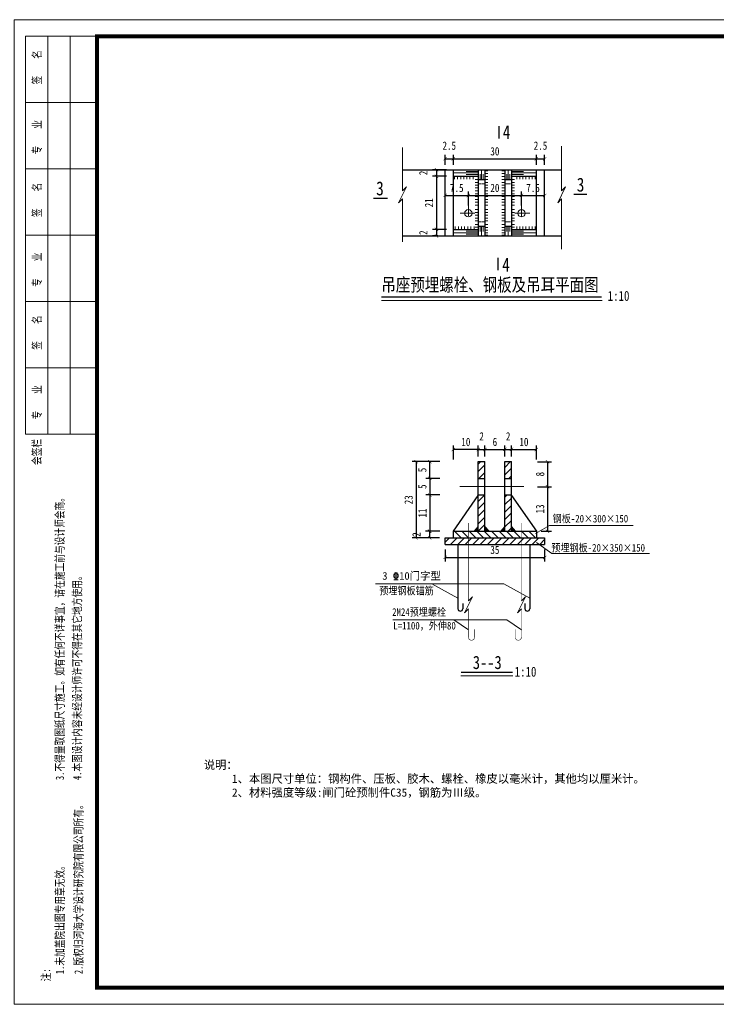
# Model space of a CAD drawing. Extents: x -13074 to 1448651, y 3648755 to 8081248.
# Tile 145 of 173: x 563981 to 564191, y 3858485 to 3858782. Entities that reach past the tile are written whole.
import ezdxf
from ezdxf.lldxf.tags import DXFTag

# ---------------------------------------------------------------- set-up
doc = ezdxf.new("R2010")
doc.units = 0
doc.header["$PDMODE"] = 32
doc.header["$PDSIZE"] = 0.2
doc.linetypes.add('HIDDEN', pattern=[0.375, 0.25, -0.125])
doc.layers.get('0').update_dxf_attribs({"linetype": 'CONTINUOUS'})
doc.layers.get('Defpoints').update_dxf_attribs({"linetype": 'CONTINUOUS'})
doc.layers.add('DIM', color=3, linetype='CONTINUOUS')
for name, color, linetype, lineweight in [('SHEET', 1, 'CONTINUOUS', 15), ('标注线', 7, 'CONTINUOUS', 18), ('粗实线', 1, 'CONTINUOUS', 40), ('细实线', 3, 'CONTINUOUS', 20), ('虚线', 251, 'HIDDEN', 15), ('轮廓线', 1, 'CONTINUOUS', 30), ('轮廓西线', 1, 'CONTINUOUS', 15)]:
    doc.layers.add(name, color=color, linetype=linetype, lineweight=lineweight)
doc.styles.add('-仿宋_GB2312', font='FangSong_GB2312.ttf')
doc.styles.add('FHZ', font='FangSong_GB2312.ttf', dxfattribs={"width": 0.707, "height": 300})
doc.styles.add('HZTXT', font='FangSong_GB2312.ttf', dxfattribs={"width": 0.8, "height": 2.5})
tags = doc.linetypes.add('DASHDOT2', pattern=[0.5, 0.25, -0.125, 0, -0.125]).pattern_tags.tags
tags[10:11] = [DXFTag(74, 4), DXFTag(75, 0), DXFTag(340, '0'), DXFTag(46, 1.0), DXFTag(50, 0.0), DXFTag(44, 0.0), DXFTag(45, 0.0)]
tags[8:9] = [DXFTag(74, 4), DXFTag(75, 0), DXFTag(340, '0'), DXFTag(46, 1.0), DXFTag(50, 0.0), DXFTag(44, 0.0), DXFTag(45, 0.0)]
tags[6:7] = [DXFTag(74, 4), DXFTag(75, 0), DXFTag(340, '0'), DXFTag(46, 1.0), DXFTag(50, 0.0), DXFTag(44, 0.0), DXFTag(45, 0.0)]
tags[4:5] = [DXFTag(74, 4), DXFTag(75, 0), DXFTag(340, '0'), DXFTag(46, 1.0), DXFTag(50, 0.0), DXFTag(44, 0.0), DXFTag(45, 0.0)]
doc.dimstyles.new('工作室标准标注', dxfattribs={"dimtxt": 2.5, "dimasz": 1, "dimexe": 1.2, "dimexo": 1.5, "dimgap": 1, "dimtad": 1, "dimdec": 1, "dimzin": 0, "dimdsep": 46, "dimtxsty": 'HZTXT', "dimblk": 'ARCHTICK', "dimcen": 0.09, "dimadec": 0, "dimazin": 0, "dimtfac": 0.09, "dimtdec": 1, "dimtofl": 0, "dimtmove": 2, "dimatfit": 3, "dimldrblk": 'ARCHTICK', "dimfxl": 3, "dimfxlon": 1, "dimtolj": 1, "dimtzin": 0, "dimarcsym": 0})

# ---------------------------------------------------------------- blocks, each defined once
blk = doc.blocks.new('_ARCHTICK')
at = {"color": 0, "linetype": 'ByBlock', "const_width": 0.15}
blk.add_lwpolyline([(-0.5, -0.5), (0.5, 0.5)], dxfattribs=at)
blk = doc.blocks.new('*D1686')
at = {"layer": 'Defpoints', "color": 0, "lineweight": 13}
for p in [(564139.72, 3858740.53), (564137.22, 3858737.25), (564139.72, 3858737.25)]:
    blk.add_point(p, dxfattribs=at)
at = {"layer": '细实线', "color": 0, "lineweight": -2}
for p, q in [((564137.22, 3858738.75), (564137.22, 3858741.73)), ((564137.22, 3858740.53), (564139.72, 3858740.53)), ((564139.72, 3858738.75), (564139.72, 3858741.73))]:
    blk.add_line(p, q, dxfattribs=at)
at = {"layer": '细实线', "color": 0, "lineweight": -2, "rotation": 180}
blk.add_blockref('_ARCHTICK', (564137.22, 3858740.53), dxfattribs=at)
at = {"layer": '细实线', "color": 0, "lineweight": -2}
blk.add_blockref('_ARCHTICK', (564139.72, 3858740.53), dxfattribs=at)
at = {"layer": '细实线', "color": 0, "lineweight": 9, "insert": (564138.47, 3858744.48), "char_height": 2.5, "attachment_point": 5, "style": 'HZTXT'}
blk.add_mtext('\\A1;2.5', dxfattribs=at)
blk = doc.blocks.new('*D1687')
at = {"layer": 'Defpoints', "color": 0, "lineweight": 13}
for p in [(564112.22, 3858740.53), (564109.72, 3858737.25), (564112.22, 3858737.25)]:
    blk.add_point(p, dxfattribs=at)
at = {"layer": '细实线', "color": 0, "lineweight": -2}
for p, q in [((564109.72, 3858738.75), (564109.72, 3858741.73)), ((564109.72, 3858740.53), (564112.22, 3858740.53)), ((564112.22, 3858738.75), (564112.22, 3858741.73))]:
    blk.add_line(p, q, dxfattribs=at)
at = {"layer": '细实线', "color": 0, "lineweight": -2, "rotation": 180}
blk.add_blockref('_ARCHTICK', (564109.72, 3858740.53), dxfattribs=at)
at = {"layer": '细实线', "color": 0, "lineweight": -2}
blk.add_blockref('_ARCHTICK', (564112.22, 3858740.53), dxfattribs=at)
at = {"layer": '细实线', "color": 0, "lineweight": 9, "insert": (564110.97, 3858744.48), "char_height": 2.5, "attachment_point": 5, "style": 'HZTXT'}
blk.add_mtext('\\A1;2.5', dxfattribs=at)
blk = doc.blocks.new('*D1688')
at = {"layer": 'Defpoints', "color": 0, "lineweight": 13}
for p in [(564137.22, 3858740.53), (564112.22, 3858737.25), (564137.22, 3858737.25)]:
    blk.add_point(p, dxfattribs=at)
at = {"layer": '细实线', "color": 0, "lineweight": -2}
for p, q in [((564112.22, 3858738.75), (564112.22, 3858741.73)), ((564112.22, 3858740.53), (564137.22, 3858740.53)), ((564137.22, 3858738.75), (564137.22, 3858741.73))]:
    blk.add_line(p, q, dxfattribs=at)
at = {"layer": '细实线', "color": 0, "lineweight": -2, "rotation": 180}
blk.add_blockref('_ARCHTICK', (564112.22, 3858740.53), dxfattribs=at)
at = {"layer": '细实线', "color": 0, "lineweight": -2}
blk.add_blockref('_ARCHTICK', (564137.22, 3858740.53), dxfattribs=at)
at = {"layer": '细实线', "color": 0, "lineweight": 9, "insert": (564124.72, 3858742.78), "char_height": 2.5, "attachment_point": 5, "style": 'HZTXT'}
blk.add_mtext('\\A1;30', dxfattribs=at)
blk = doc.blocks.new('*D1689')
at = {"layer": 'Defpoints', "color": 0, "lineweight": 13}
for p in [(564112.22, 3858737.25), (564107.09, 3858735.25), (564112.22, 3858735.25)]:
    blk.add_point(p, dxfattribs=at)
at = {"layer": '细实线', "color": 0, "lineweight": -2}
for p, q in [((564110.09, 3858737.25), (564105.89, 3858737.25)), ((564107.09, 3858737.25), (564107.09, 3858735.25)), ((564110.09, 3858735.25), (564105.89, 3858735.25))]:
    blk.add_line(p, q, dxfattribs=at)
for p, rotation in [((564107.09, 3858737.25), 90), ((564107.09, 3858735.25), 270)]:
    blk.add_blockref('_ARCHTICK', p, dxfattribs=dict(at, rotation=rotation))
at = {"layer": '细实线', "color": 0, "lineweight": 9, "insert": (564103.14, 3858736.25), "char_height": 2.5, "attachment_point": 5, "rotation": 90, "style": 'HZTXT'}
blk.add_mtext('\\A1;2', dxfattribs=at)
blk = doc.blocks.new('*D1690')
at = {"layer": 'Defpoints', "color": 0, "lineweight": 13}
for p in [(564112.22, 3858735.25), (564107.09, 3858719.25), (564112.22, 3858719.25)]:
    blk.add_point(p, dxfattribs=at)
at = {"layer": '细实线', "color": 0, "lineweight": -2}
for p, q in [((564110.09, 3858735.25), (564105.89, 3858735.25)), ((564107.09, 3858735.25), (564107.09, 3858719.25)), ((564110.09, 3858719.25), (564105.89, 3858719.25))]:
    blk.add_line(p, q, dxfattribs=at)
for p, rotation in [((564107.09, 3858735.25), 90), ((564107.09, 3858719.25), 270)]:
    blk.add_blockref('_ARCHTICK', p, dxfattribs=dict(at, rotation=rotation))
at = {"layer": '细实线', "color": 0, "lineweight": 9, "insert": (564104.84, 3858727.25), "char_height": 2.5, "attachment_point": 5, "rotation": 90, "style": 'HZTXT'}
blk.add_mtext('\\A1;21', dxfattribs=at)
blk = doc.blocks.new('*D1691')
at = {"layer": 'Defpoints', "color": 0, "lineweight": 13}
for p in [(564112.22, 3858719.25), (564107.09, 3858717.25), (564109.04, 3858717.25)]:
    blk.add_point(p, dxfattribs=at)
at = {"layer": '细实线', "color": 0, "lineweight": -2}
for p, q in [((564110.09, 3858719.25), (564105.89, 3858719.25)), ((564107.09, 3858719.25), (564107.09, 3858717.25)), ((564107.54, 3858717.25), (564105.89, 3858717.25))]:
    blk.add_line(p, q, dxfattribs=at)
for p, rotation in [((564107.09, 3858719.25), 90), ((564107.09, 3858717.25), 270)]:
    blk.add_blockref('_ARCHTICK', p, dxfattribs=dict(at, rotation=rotation))
at = {"layer": '细实线', "color": 0, "lineweight": 9, "insert": (564103.14, 3858718.25), "char_height": 2.5, "attachment_point": 5, "rotation": 90, "style": 'HZTXT'}
blk.add_mtext('\\A1;2', dxfattribs=at)
blk = doc.blocks.new('*D1695')
at = {"layer": 'Defpoints', "color": 0, "lineweight": 13}
for p in [(564112.22, 3858652.86), (564119.72, 3858649.18), (564112.22, 3858628.18)]:
    blk.add_point(p, dxfattribs=at)
at = {"layer": '细实线', "color": 0, "lineweight": -2}
for p, q in [((564112.22, 3858649.86), (564112.22, 3858654.06)), ((564119.72, 3858650.68), (564119.72, 3858654.06)), ((564119.72, 3858652.86), (564112.22, 3858652.86))]:
    blk.add_line(p, q, dxfattribs=at)
at = {"layer": '细实线', "color": 0, "lineweight": -2, "rotation": 180}
blk.add_blockref('_ARCHTICK', (564112.22, 3858652.86), dxfattribs=at)
at = {"layer": '细实线', "color": 0, "lineweight": -2}
blk.add_blockref('_ARCHTICK', (564119.72, 3858652.86), dxfattribs=at)
at = {"layer": '细实线', "color": 0, "lineweight": 9, "insert": (564115.97, 3858655.11), "char_height": 2.5, "attachment_point": 5, "style": 'HZTXT'}
blk.add_mtext('\\A1;10', dxfattribs=at)
blk = doc.blocks.new('*D1696')
at = {"layer": 'Defpoints', "color": 0, "lineweight": 13}
for p in [(564109.72, 3858624.18), (564139.72, 3858624.18), (564139.72, 3858620.3)]:
    blk.add_point(p, dxfattribs=at)
at = {"layer": '细实线', "color": 0, "lineweight": -2}
for p, q in [((564109.72, 3858622.68), (564109.72, 3858619.1)), ((564139.72, 3858622.68), (564139.72, 3858619.1)), ((564109.72, 3858620.3), (564139.72, 3858620.3))]:
    blk.add_line(p, q, dxfattribs=at)
at = {"layer": '细实线', "color": 0, "lineweight": -2, "rotation": 180}
blk.add_blockref('_ARCHTICK', (564109.72, 3858620.3), dxfattribs=at)
at = {"layer": '细实线', "color": 0, "lineweight": -2}
blk.add_blockref('_ARCHTICK', (564139.72, 3858620.3), dxfattribs=at)
at = {"layer": '细实线', "color": 0, "lineweight": 9, "insert": (564124.72, 3858622.55), "char_height": 2.5, "attachment_point": 5, "style": 'HZTXT'}
blk.add_mtext('\\A1;35', dxfattribs=at)
blk = doc.blocks.new('*D1697')
at = {"layer": 'Defpoints', "color": 0, "lineweight": 13}
for p in [(564119.72, 3858639.13), (564105.11, 3858628.18), (564112.22, 3858628.18)]:
    blk.add_point(p, dxfattribs=at)
at = {"layer": '细实线', "color": 0, "lineweight": -2}
for p, q in [((564108.11, 3858639.13), (564103.91, 3858639.13)), ((564105.11, 3858639.13), (564105.11, 3858628.18)), ((564108.11, 3858628.18), (564103.91, 3858628.18))]:
    blk.add_line(p, q, dxfattribs=at)
for p, rotation in [((564105.11, 3858639.13), 90), ((564105.11, 3858628.18), 270)]:
    blk.add_blockref('_ARCHTICK', p, dxfattribs=dict(at, rotation=rotation))
at = {"layer": '细实线', "color": 0, "lineweight": 9, "insert": (564102.86, 3858633.66), "char_height": 2.5, "attachment_point": 5, "rotation": 90, "style": 'HZTXT'}
blk.add_mtext('\\A1;11', dxfattribs=at)
blk = doc.blocks.new('*D1698')
at = {"layer": 'Defpoints', "color": 0, "lineweight": 13}
for p in [(564119.72, 3858649.18), (564100.97, 3858626.18), (564109.72, 3858626.18)]:
    blk.add_point(p, dxfattribs=at)
at = {"layer": '细实线', "color": 0, "lineweight": -2}
for p, q in [((564103.97, 3858649.18), (564099.77, 3858649.18)), ((564100.97, 3858649.18), (564100.97, 3858626.18)), ((564103.97, 3858626.18), (564099.77, 3858626.18))]:
    blk.add_line(p, q, dxfattribs=at)
for p, rotation in [((564100.97, 3858649.18), 90), ((564100.97, 3858626.18), 270)]:
    blk.add_blockref('_ARCHTICK', p, dxfattribs=dict(at, rotation=rotation))
at = {"layer": '细实线', "color": 0, "lineweight": 9, "insert": (564098.72, 3858637.68), "char_height": 2.5, "attachment_point": 5, "rotation": 90, "style": 'HZTXT'}
blk.add_mtext('\\A1;23', dxfattribs=at)
blk = doc.blocks.new('*D1699')
at = {"layer": 'Defpoints', "color": 0, "lineweight": 13}
for p in [(564107.16, 3858628.18), (564105.04, 3858626.18), (564109.72, 3858626.18)]:
    blk.add_point(p, dxfattribs=at)
at = {"layer": '细实线', "color": 0, "lineweight": -2}
for p, q in [((564105.66, 3858628.18), (564103.84, 3858628.18)), ((564105.04, 3858628.18), (564105.04, 3858626.18)), ((564108.04, 3858626.18), (564103.84, 3858626.18))]:
    blk.add_line(p, q, dxfattribs=at)
for p, rotation in [((564105.04, 3858628.18), 90), ((564105.04, 3858626.18), 270)]:
    blk.add_blockref('_ARCHTICK', p, dxfattribs=dict(at, rotation=rotation))
at = {"layer": '细实线', "color": 0, "lineweight": 9, "insert": (564101.09, 3858627.18), "char_height": 2.5, "attachment_point": 5, "rotation": 90, "style": 'HZTXT'}
blk.add_mtext('\\A1;2', dxfattribs=at)
blk = doc.blocks.new('*D1700')
at = {"layer": 'Defpoints', "color": 0, "lineweight": 13}
for p in [(564119.72, 3858644.13), (564105.11, 3858639.13), (564119.72, 3858639.13)]:
    blk.add_point(p, dxfattribs=at)
at = {"layer": '细实线', "color": 0, "lineweight": -2}
for p, q in [((564108.11, 3858644.13), (564103.91, 3858644.13)), ((564105.11, 3858644.13), (564105.11, 3858639.13)), ((564108.11, 3858639.13), (564103.91, 3858639.13))]:
    blk.add_line(p, q, dxfattribs=at)
for p, rotation in [((564105.11, 3858644.13), 90), ((564105.11, 3858639.13), 270)]:
    blk.add_blockref('_ARCHTICK', p, dxfattribs=dict(at, rotation=rotation))
at = {"layer": '细实线', "color": 0, "lineweight": 9, "insert": (564102.86, 3858641.63), "char_height": 2.5, "attachment_point": 5, "rotation": 90, "style": 'HZTXT'}
blk.add_mtext('\\A1;5', dxfattribs=at)
blk = doc.blocks.new('*D1702')
at = {"layer": 'Defpoints', "color": 0, "lineweight": 13}
for p in [(564129.72, 3858641.63), (564137.22, 3858628.18), (564140.6, 3858628.18)]:
    blk.add_point(p, dxfattribs=at)
at = {"layer": '细实线', "color": 0, "lineweight": -2}
for p, q in [((564137.6, 3858641.63), (564141.8, 3858641.63)), ((564140.6, 3858641.63), (564140.6, 3858628.18)), ((564138.72, 3858628.18), (564141.8, 3858628.18))]:
    blk.add_line(p, q, dxfattribs=at)
for p, rotation in [((564140.6, 3858641.63), 90), ((564140.6, 3858628.18), 270)]:
    blk.add_blockref('_ARCHTICK', p, dxfattribs=dict(at, rotation=rotation))
at = {"layer": '细实线', "color": 0, "lineweight": 9, "insert": (564138.35, 3858634.91), "char_height": 2.5, "attachment_point": 5, "rotation": 90, "style": 'HZTXT'}
blk.add_mtext('\\A1;13', dxfattribs=at)
blk = doc.blocks.new('*D1703')
at = {"layer": 'Defpoints', "color": 0, "lineweight": 13}
for p in [(564137.22, 3858652.86), (564129.72, 3858649.18), (564137.22, 3858626.18)]:
    blk.add_point(p, dxfattribs=at)
at = {"layer": '细实线', "color": 0, "lineweight": -2}
for p, q in [((564129.72, 3858650.68), (564129.72, 3858654.06)), ((564137.22, 3858649.86), (564137.22, 3858654.06)), ((564129.72, 3858652.86), (564137.22, 3858652.86))]:
    blk.add_line(p, q, dxfattribs=at)
at = {"layer": '细实线', "color": 0, "lineweight": -2, "rotation": 180}
blk.add_blockref('_ARCHTICK', (564129.72, 3858652.86), dxfattribs=at)
at = {"layer": '细实线', "color": 0, "lineweight": -2}
blk.add_blockref('_ARCHTICK', (564137.22, 3858652.86), dxfattribs=at)
at = {"layer": '细实线', "color": 0, "lineweight": 9, "insert": (564133.47, 3858655.11), "char_height": 2.5, "attachment_point": 5, "style": 'HZTXT'}
blk.add_mtext('\\A1;10', dxfattribs=at)
blk = doc.blocks.new('*D1704')
at = {"layer": 'Defpoints', "color": 0, "lineweight": 13}
for p in [(564129.72, 3858649.15), (564129.72, 3858641.63), (564140.6, 3858641.63)]:
    blk.add_point(p, dxfattribs=at)
at = {"layer": '细实线', "color": 0, "lineweight": -2}
for p, q in [((564137.6, 3858649.15), (564141.8, 3858649.15)), ((564140.6, 3858649.15), (564140.6, 3858641.63)), ((564137.6, 3858641.63), (564141.8, 3858641.63))]:
    blk.add_line(p, q, dxfattribs=at)
for p, rotation in [((564140.6, 3858649.15), 90), ((564140.6, 3858641.63), 270)]:
    blk.add_blockref('_ARCHTICK', p, dxfattribs=dict(at, rotation=rotation))
at = {"layer": '细实线', "color": 0, "lineweight": 9, "insert": (564138.35, 3858645.39), "char_height": 2.5, "attachment_point": 5, "rotation": 90, "style": 'HZTXT'}
blk.add_mtext('\\A1;8', dxfattribs=at)
blk = doc.blocks.new('*D1705')
at = {"layer": 'Defpoints', "color": 0, "lineweight": 13}
for p in [(564127.72, 3858652.86), (564121.72, 3858649.18), (564127.72, 3858649.18)]:
    blk.add_point(p, dxfattribs=at)
at = {"layer": '细实线', "color": 0, "lineweight": -2}
for p, q in [((564121.72, 3858650.68), (564121.72, 3858654.06)), ((564127.72, 3858650.68), (564127.72, 3858654.06)), ((564121.72, 3858652.86), (564127.72, 3858652.86))]:
    blk.add_line(p, q, dxfattribs=at)
at = {"layer": '细实线', "color": 0, "lineweight": -2, "rotation": 180}
blk.add_blockref('_ARCHTICK', (564121.72, 3858652.86), dxfattribs=at)
at = {"layer": '细实线', "color": 0, "lineweight": -2}
blk.add_blockref('_ARCHTICK', (564127.72, 3858652.86), dxfattribs=at)
at = {"layer": '细实线', "color": 0, "lineweight": 9, "insert": (564124.72, 3858655.11), "char_height": 2.5, "attachment_point": 5, "style": 'HZTXT'}
blk.add_mtext('\\A1;6', dxfattribs=at)
blk = doc.blocks.new('*D1706')
at = {"layer": 'Defpoints', "color": 0, "lineweight": 13}
for p in [(564121.72, 3858652.86), (564119.72, 3858649.18), (564121.72, 3858649.18)]:
    blk.add_point(p, dxfattribs=at)
at = {"layer": '细实线', "color": 0, "lineweight": -2}
for p, q in [((564119.72, 3858650.68), (564119.72, 3858654.06)), ((564121.72, 3858650.68), (564121.72, 3858654.06)), ((564119.72, 3858652.86), (564121.72, 3858652.86))]:
    blk.add_line(p, q, dxfattribs=at)
at = {"layer": '细实线', "color": 0, "lineweight": -2, "rotation": 180}
blk.add_blockref('_ARCHTICK', (564119.72, 3858652.86), dxfattribs=at)
at = {"layer": '细实线', "color": 0, "lineweight": -2}
blk.add_blockref('_ARCHTICK', (564121.72, 3858652.86), dxfattribs=at)
at = {"layer": '细实线', "color": 0, "lineweight": 9, "insert": (564120.72, 3858656.81), "char_height": 2.5, "attachment_point": 5, "style": 'HZTXT'}
blk.add_mtext('\\A1;2', dxfattribs=at)
blk = doc.blocks.new('*D1707')
at = {"layer": 'Defpoints', "color": 0, "lineweight": 13}
for p in [(564129.72, 3858652.86), (564127.72, 3858649.18), (564129.72, 3858649.18)]:
    blk.add_point(p, dxfattribs=at)
at = {"layer": '细实线', "color": 0, "lineweight": -2}
for p, q in [((564127.72, 3858650.68), (564127.72, 3858654.06)), ((564129.72, 3858650.68), (564129.72, 3858654.06)), ((564127.72, 3858652.86), (564129.72, 3858652.86))]:
    blk.add_line(p, q, dxfattribs=at)
at = {"layer": '细实线', "color": 0, "lineweight": -2, "rotation": 180}
blk.add_blockref('_ARCHTICK', (564127.72, 3858652.86), dxfattribs=at)
at = {"layer": '细实线', "color": 0, "lineweight": -2}
blk.add_blockref('_ARCHTICK', (564129.72, 3858652.86), dxfattribs=at)
at = {"layer": '细实线', "color": 0, "lineweight": 9, "insert": (564128.72, 3858656.81), "char_height": 2.5, "attachment_point": 5, "style": 'HZTXT'}
blk.add_mtext('\\A1;2', dxfattribs=at)

msp = doc.modelspace()

# ---------------------------------------------------------------- hatches: boundary and pattern name
h = msp.add_hatch()
h.set_pattern_fill('ANSI31', scale=0.5, style=0)
h.set_pattern_definition([(45, (562526.4293, 3857340.245), (-1.122532, 1.122532), [])])
h.paths.add_polyline_path([(564121.723, 3858649.181), (564119.723, 3858649.181), (564119.723, 3858644.131), (564121.723, 3858644.131)])
h.paths.add_polyline_path([(564119.723, 3858628.181), (564121.723, 3858628.181), (564121.723, 3858639.131), (564119.723, 3858639.131)])
h.paths.add_polyline_path([(564129.723, 3858649.181), (564127.723, 3858649.181), (564127.723, 3858644.131), (564129.723, 3858644.131)])
h.paths.add_polyline_path([(564129.723, 3858639.131), (564127.723, 3858639.131), (564127.723, 3858628.181), (564129.723, 3858628.181)])
at = {"layer": '标注线'}
h = msp.add_hatch(dxfattribs=at)
h.set_pattern_fill('ANSI31', scale=0.5, angle=90, style=0)
h.set_pattern_definition([(135, (561885.6818, 3857366.1793), (-1.122532, -1.122532), [])])
h.paths.add_polyline_path([(564112.223, 3858628.181), (564112.223, 3858626.181), (564137.223, 3858626.181), (564137.223, 3858628.181)])
for points in [[(564119.723, 3858629.587), (564119.723, 3858628.181), (564118.495, 3858628.181)], [(564121.723, 3858629.587), (564121.723, 3858628.181), (564122.951, 3858628.181)], [(564127.723, 3858629.587), (564127.723, 3858628.181), (564126.495, 3858628.181)], [(564129.723, 3858629.587), (564129.723, 3858628.181), (564130.951, 3858628.181)]]:
    msp.add_hatch(color=7, dxfattribs=at).paths.add_polyline_path(points)
h = msp.add_hatch(dxfattribs=at)
h.set_pattern_fill('ANSI31', scale=0.5, style=0)
h.set_pattern_definition([(45, (561885.6818, 3857366.1793), (-1.122532, 1.122532), [])])
h.paths.add_polyline_path([(564139.723, 3858626.181), (564109.723, 3858626.181), (564109.723, 3858624.181), (564139.723, 3858624.181)])

# ---------------------------------------------------------------- linework, layer by layer
at = {"layer": 'SHEET', "color": 7}
for p, q in [((564004.769, 3858777.489), (563983.169, 3858777.489)), ((563983.169, 3858777.489), (564004.769, 3858777.489)), ((563983.169, 3858777.489), (563983.169, 3858657.489)), ((563989.919, 3858777.489), (563989.919, 3858657.489)), ((563996.669, 3858777.489), (563996.669, 3858657.489)), ((563983.169, 3858757.489), (564004.769, 3858757.489)), ((563983.169, 3858737.489), (564004.769, 3858737.489)), ((563983.169, 3858737.489), (564004.769, 3858737.489)), ((563983.169, 3858737.489), (564004.769, 3858737.489)), ((563983.169, 3858717.489), (564004.769, 3858717.489)), ((563983.169, 3858697.489), (564004.769, 3858697.489)), ((563983.169, 3858697.489), (564004.769, 3858697.489)), ((563983.169, 3858677.489), (564004.769, 3858677.489)), ((563983.169, 3858657.489), (564004.769, 3858657.489))]:
    msp.add_line(p, q, dxfattribs=at)
msp.add_lwpolyline([(564399.768, 3858485.489), (563979.769, 3858485.489), (563979.769, 3858782.489), (564399.768, 3858782.489)], close=True, dxfattribs=at)
at = {"layer": 'SHEET', "color": 7, "const_width": 1.2}
msp.add_lwpolyline([(564004.769, 3858777.489), (564394.768, 3858777.489), (564394.768, 3858490.489), (564004.769, 3858490.489)], close=True, dxfattribs=at)
at = {"layer": '标注线', "color": 7}
for p, q in [((564122.621, 3858736.917), (564121.723, 3858736.917)), ((564126.824, 3858736.917), (564127.723, 3858736.917)), ((564112.559, 3858735.248), (564112.559, 3858734.349)), ((564113.491, 3858735.248), (564113.491, 3858734.349)), ((564114.423, 3858735.248), (564114.423, 3858734.349)), ((564114.423, 3858735.248), (564114.423, 3858734.349)), ((564115.354, 3858735.248), (564115.354, 3858734.349)), ((564116.286, 3858735.248), (564116.286, 3858734.349)), ((564117.218, 3858735.248), (564117.218, 3858734.349)), ((564118.218, 3858735.248), (564118.218, 3858734.349)), ((564118.824, 3858734.299), (564119.723, 3858734.299)), ((564122.621, 3858736.045), (564121.723, 3858736.045)), ((564122.621, 3858735.172), (564121.723, 3858735.172)), ((564122.621, 3858734.299), (564121.723, 3858734.299)), ((564126.824, 3858736.045), (564127.723, 3858736.045)), ((564126.824, 3858735.172), (564127.723, 3858735.172)), ((564126.824, 3858734.299), (564127.723, 3858734.299)), ((564130.621, 3858734.299), (564129.723, 3858734.299)), ((564131.296, 3858735.248), (564131.296, 3858734.349)), ((564132.227, 3858735.248), (564132.227, 3858734.349)), ((564133.159, 3858735.248), (564133.159, 3858734.349)), ((564134.091, 3858735.248), (564134.091, 3858734.349)), ((564135.023, 3858735.248), (564135.023, 3858734.349)), ((564135.023, 3858735.248), (564135.023, 3858734.349)), ((564135.955, 3858735.248), (564135.955, 3858734.349)), ((564136.886, 3858735.248), (564136.886, 3858734.349)), ((564118.824, 3858733.427), (564119.723, 3858733.427)), ((564118.824, 3858732.554), (564119.723, 3858732.554)), ((564118.824, 3858731.747), (564119.723, 3858731.747)), ((564122.621, 3858733.427), (564121.723, 3858733.427)), ((564122.621, 3858732.554), (564121.723, 3858732.554)), ((564122.621, 3858731.747), (564121.723, 3858731.747)), ((564126.824, 3858733.427), (564127.723, 3858733.427)), ((564126.824, 3858732.554), (564127.723, 3858732.554)), ((564126.824, 3858731.747), (564127.723, 3858731.747)), ((564130.621, 3858733.427), (564129.723, 3858733.427)), ((564130.621, 3858732.554), (564129.723, 3858732.554)), ((564130.621, 3858731.747), (564129.723, 3858731.747)), ((564118.824, 3858730.875), (564119.723, 3858730.875)), ((564118.824, 3858730.002), (564119.723, 3858730.002)), ((564118.824, 3858729.13), (564119.723, 3858729.13)), ((564118.824, 3858728.257), (564119.723, 3858728.257)), ((564122.621, 3858730.875), (564121.723, 3858730.875)), ((564122.621, 3858730.002), (564121.723, 3858730.002)), ((564122.621, 3858729.13), (564121.723, 3858729.13)), ((564122.621, 3858728.257), (564121.723, 3858728.257)), ((564126.824, 3858730.875), (564127.723, 3858730.875)), ((564126.824, 3858730.002), (564127.723, 3858730.002)), ((564126.824, 3858729.13), (564127.723, 3858729.13)), ((564126.824, 3858728.257), (564127.723, 3858728.257)), ((564130.621, 3858730.875), (564129.723, 3858730.875)), ((564130.621, 3858730.002), (564129.723, 3858730.002)), ((564130.621, 3858729.13), (564129.723, 3858729.13)), ((564130.621, 3858728.257), (564129.723, 3858728.257)), ((564118.824, 3858727.45), (564119.723, 3858727.45)), ((564118.824, 3858726.578), (564119.723, 3858726.578)), ((564118.824, 3858725.196), (564119.723, 3858725.196)), ((564122.621, 3858727.45), (564121.723, 3858727.45)), ((564122.621, 3858726.578), (564121.723, 3858726.578)), ((564122.621, 3858725.196), (564121.723, 3858725.196)), ((564126.824, 3858727.45), (564127.723, 3858727.45)), ((564126.824, 3858726.578), (564127.723, 3858726.578)), ((564126.824, 3858725.196), (564127.723, 3858725.196)), ((564130.621, 3858727.45), (564129.723, 3858727.45)), ((564130.621, 3858726.578), (564129.723, 3858726.578)), ((564130.621, 3858725.196), (564129.723, 3858725.196)), ((564118.824, 3858724.323), (564119.723, 3858724.323)), ((564118.824, 3858723.516), (564119.723, 3858723.516)), ((564118.824, 3858722.644), (564119.723, 3858722.644)), ((564122.621, 3858724.323), (564121.723, 3858724.323)), ((564122.621, 3858723.516), (564121.723, 3858723.516)), ((564122.621, 3858722.644), (564121.723, 3858722.644)), ((564126.824, 3858724.323), (564127.723, 3858724.323)), ((564126.824, 3858723.516), (564127.723, 3858723.516)), ((564126.824, 3858722.644), (564127.723, 3858722.644)), ((564130.621, 3858724.323), (564129.723, 3858724.323)), ((564130.621, 3858723.516), (564129.723, 3858723.516)), ((564130.621, 3858722.644), (564129.723, 3858722.644)), ((564112.795, 3858719.248), (564112.795, 3858720.146)), ((564113.727, 3858719.248), (564113.727, 3858720.146)), ((564114.659, 3858719.248), (564114.659, 3858720.146)), ((564115.59, 3858719.248), (564115.59, 3858720.146)), ((564115.59, 3858719.248), (564115.59, 3858720.146)), ((564116.522, 3858719.248), (564116.522, 3858720.146)), ((564117.454, 3858719.248), (564117.454, 3858720.146)), ((564118.454, 3858719.248), (564118.454, 3858720.146)), ((564118.824, 3858721.837), (564119.723, 3858721.837)), ((564118.824, 3858720.705), (564119.723, 3858720.705)), ((564118.824, 3858719.898), (564119.723, 3858719.898)), ((564122.621, 3858721.837), (564121.723, 3858721.837)), ((564122.621, 3858720.705), (564121.723, 3858720.705)), ((564122.621, 3858719.832), (564121.723, 3858719.832)), ((564126.824, 3858721.837), (564127.723, 3858721.837)), ((564126.824, 3858720.705), (564127.723, 3858720.705)), ((564126.824, 3858719.832), (564127.723, 3858719.832)), ((564130.621, 3858721.837), (564129.723, 3858721.837)), ((564130.621, 3858720.705), (564129.723, 3858720.705)), ((564130.621, 3858719.898), (564129.723, 3858719.898)), ((564131.296, 3858719.248), (564131.296, 3858720.146)), ((564132.227, 3858719.248), (564132.227, 3858720.146)), ((564133.159, 3858719.248), (564133.159, 3858720.146)), ((564134.091, 3858719.248), (564134.091, 3858720.146)), ((564135.023, 3858719.248), (564135.023, 3858720.146)), ((564135.023, 3858719.248), (564135.023, 3858720.146)), ((564135.955, 3858719.248), (564135.955, 3858720.146)), ((564136.886, 3858719.248), (564136.886, 3858720.146)), ((564122.621, 3858718.96), (564121.723, 3858718.96)), ((564122.621, 3858718.219), (564121.723, 3858718.219)), ((564122.621, 3858717.479), (564121.723, 3858717.479)), ((564126.824, 3858718.96), (564127.723, 3858718.96)), ((564126.824, 3858718.219), (564127.723, 3858718.219)), ((564126.824, 3858717.479), (564127.723, 3858717.479)), ((564090.536, 3858697.774), (564157.021, 3858697.774)), ((564119.723, 3858629.587), (564118.495, 3858628.181)), ((564121.723, 3858629.587), (564122.951, 3858628.181)), ((564127.723, 3858629.587), (564126.495, 3858628.181)), ((564129.723, 3858629.587), (564130.951, 3858628.181)), ((564114.479, 3858584.588), (564130.097, 3858584.588))]:
    msp.add_line(p, q, dxfattribs=at)
at = {"layer": '标注线', "color": 7, "const_width": 0.4}
for points in [[(564125.925, 3858746.608), (564125.925, 3858750.428)], [(564092.397, 3858728.592), (564088.09, 3858728.592)], [(564152.44, 3858729.769), (564148.426, 3858729.769)], [(564125.686, 3858706.888), (564125.686, 3858710.709)], [(564090.536, 3858698.848), (564156.868, 3858698.848)], [(564114.479, 3858585.662), (564130.097, 3858585.662)]]:
    msp.add_lwpolyline(points, dxfattribs=at)
at = {"layer": '标注线', "color": 7}
for centre in [(564116.723, 3858724.098), (564132.723, 3858724.098)]:
    msp.add_circle(centre, 1.1, dxfattribs=at)
at = {"layer": '细实线', "lineweight": 9}
for p, q in [((564096.842, 3858743.925), (564096.842, 3858730.826)), ((564144.852, 3858744.326), (564144.852, 3858730.826)), ((564120.723, 3858734.248), (564120.723, 3858737.248)), ((564128.748, 3858734.248), (564128.748, 3858737.248)), ((564119.723, 3858736.252), (564112.223, 3858736.252)), ((564119.723, 3858736.717), (564116.073, 3858736.717)), ((564119.723, 3858735.787), (564116.073, 3858735.787)), ((564120.258, 3858734.248), (564120.258, 3858735.897)), ((564121.187, 3858734.248), (564121.187, 3858735.897)), ((564128.283, 3858734.248), (564128.283, 3858735.897)), ((564129.213, 3858734.248), (564129.213, 3858735.897)), ((564129.723, 3858736.717), (564133.373, 3858736.717)), ((564129.723, 3858736.252), (564137.223, 3858736.252)), ((564129.723, 3858735.787), (564133.373, 3858735.787)), ((564098.042, 3858732.026), (564095.642, 3858727.226)), ((564096.842, 3858730.826), (564098.042, 3858732.026)), ((564146.052, 3858732.026), (564143.652, 3858727.226)), ((564144.852, 3858730.826), (564146.052, 3858732.026)), ((564095.642, 3858727.226), (564096.842, 3858728.426)), ((564096.842, 3858728.426), (564096.842, 3858715.531)), ((564143.652, 3858727.226), (564144.852, 3858728.426)), ((564144.852, 3858728.426), (564144.852, 3858713.271)), ((564120.258, 3858720.248), (564120.258, 3858718.598)), ((564120.723, 3858720.248), (564120.723, 3858717.248)), ((564121.187, 3858720.248), (564121.187, 3858718.598)), ((564128.283, 3858720.248), (564128.283, 3858718.598)), ((564128.748, 3858720.248), (564128.748, 3858717.248)), ((564129.213, 3858720.248), (564129.213, 3858718.598)), ((564119.723, 3858718.243), (564112.223, 3858718.243)), ((564119.723, 3858718.708), (564116.073, 3858718.708)), ((564119.723, 3858717.779), (564116.073, 3858717.779)), ((564129.723, 3858718.708), (564133.373, 3858718.708)), ((564129.723, 3858718.243), (564137.223, 3858718.243)), ((564129.723, 3858717.779), (564133.373, 3858717.779)), ((564136.921, 3858627.505), (564141.157, 3858629.891)), ((564141.157, 3858629.891), (564166.405, 3858629.891)), ((564137.308, 3858624.786), (564141.862, 3858621.481)), ((564141.862, 3858621.481), (564171.3, 3858621.481)), ((564088.749, 3858612.312), (564127.458, 3858612.312)), ((564105.759, 3858612.312), (564113.556, 3858608.001)), ((564127.458, 3858612.312), (564135.256, 3858608.001)), ((564117.923, 3858608.365), (564115.523, 3858603.565)), ((564116.723, 3858607.165), (564117.923, 3858608.365)), ((564133.923, 3858608.365), (564131.523, 3858603.565)), ((564132.723, 3858607.165), (564133.923, 3858608.365)), ((564115.523, 3858603.565), (564116.723, 3858604.765)), ((564131.523, 3858603.565), (564132.723, 3858604.765)), ((564093.968, 3858601.474), (564128.369, 3858601.474)), ((564112.369, 3858601.474), (564116.723, 3858598.403)), ((564128.369, 3858601.474), (564132.723, 3858598.403))]:
    msp.add_line(p, q, dxfattribs=at)
at = {"layer": '细实线', "color": 1, "linetype": 'DASHDOT2'}
for p, q in [((564116.723, 3858723.354), (564116.723, 3858728.141)), ((564132.723, 3858723.158), (564132.723, 3858727.945)), ((564114.223, 3858724.098), (564118.723, 3858724.098)), ((564130.723, 3858724.098), (564135.223, 3858724.098))]:
    msp.add_line(p, q, dxfattribs=at)
at = {"layer": '细实线', "color": 1, "linetype": 'DASHDOT2', "ltscale": 3}
msp.add_line((564114.126, 3858641.631), (564133.402, 3858641.631), dxfattribs=at)
at = {"layer": '虚线', "color": 7}
for p, q in [((564119.723, 3858732.998), (564121.723, 3858732.998)), ((564127.723, 3858732.998), (564129.723, 3858732.998)), ((564119.723, 3858721.498), (564121.723, 3858721.498)), ((564127.723, 3858721.498), (564129.723, 3858721.498))]:
    msp.add_line(p, q, dxfattribs=at)
at = {"layer": '轮廓线', "color": 7}
for p, q in [((564129.723, 3858737.248), (564137.223, 3858737.248)), ((564112.223, 3858717.248), (564119.723, 3858717.248))]:
    msp.add_line(p, q, dxfattribs=at)
at = {"layer": '轮廓西线', "color": 4, "lineweight": 30}
for p, q in [((564096.842, 3858737.248), (564144.852, 3858737.248)), ((564109.723, 3858737.248), (564139.723, 3858737.248)), ((564109.723, 3858717.248), (564109.723, 3858737.248)), ((564112.223, 3858717.248), (564112.223, 3858737.248)), ((564112.223, 3858737.248), (564137.223, 3858737.248)), ((564112.223, 3858737.248), (564119.723, 3858737.248)), ((564119.723, 3858737.248), (564119.723, 3858717.248)), ((564121.723, 3858737.248), (564121.723, 3858717.248)), ((564127.723, 3858737.248), (564127.723, 3858717.248)), ((564129.723, 3858737.248), (564129.723, 3858717.248)), ((564137.223, 3858717.248), (564137.223, 3858737.248)), ((564139.723, 3858717.248), (564139.723, 3858737.248)), ((564112.223, 3858735.248), (564119.723, 3858735.248)), ((564119.723, 3858734.248), (564121.723, 3858734.248)), ((564127.723, 3858734.248), (564129.723, 3858734.248)), ((564129.723, 3858735.248), (564137.223, 3858735.248)), ((564112.223, 3858719.248), (564119.723, 3858719.248)), ((564119.723, 3858720.248), (564121.723, 3858720.248)), ((564127.723, 3858720.248), (564129.723, 3858720.248)), ((564129.723, 3858719.248), (564137.223, 3858719.248)), ((564096.842, 3858717.248), (564144.852, 3858717.248)), ((564129.723, 3858717.248), (564137.223, 3858717.248)), ((564119.723, 3858628.181), (564119.723, 3858649.181)), ((564119.723, 3858649.181), (564121.723, 3858649.181)), ((564121.723, 3858628.181), (564121.723, 3858649.181)), ((564127.723, 3858628.181), (564127.723, 3858649.181)), ((564127.723, 3858649.181), (564129.723, 3858649.181)), ((564129.723, 3858628.181), (564129.723, 3858649.181)), ((564119.723, 3858644.131), (564121.723, 3858644.131)), ((564127.723, 3858644.131), (564129.723, 3858644.131)), ((564112.223, 3858628.181), (564119.723, 3858638.931)), ((564119.723, 3858639.131), (564121.723, 3858639.131)), ((564127.723, 3858639.131), (564129.723, 3858639.131)), ((564129.723, 3858638.931), (564137.223, 3858628.181)), ((564112.223, 3858628.181), (564137.223, 3858628.181)), ((564112.223, 3858626.181), (564112.223, 3858628.181)), ((564137.223, 3858628.181), (564137.223, 3858626.181)), ((564109.723, 3858626.181), (564139.723, 3858626.181)), ((564109.723, 3858624.181), (564109.723, 3858626.181)), ((564109.723, 3858624.181), (564139.723, 3858624.181)), ((564113.556, 3858624.181), (564135.256, 3858624.181)), ((564113.556, 3858624.181), (564113.556, 3858604.823)), ((564135.256, 3858624.181), (564135.256, 3858604.823)), ((564139.723, 3858626.181), (564139.723, 3858624.181)), ((564115.051, 3858606.378), (564115.051, 3858604.823)), ((564133.762, 3858606.378), (564133.762, 3858604.823))]:
    msp.add_line(p, q, dxfattribs=at)
at = {"layer": '轮廓西线', "color": 4, "lineweight": 30, "const_width": 0.15}
for points in [[(564116.723, 3858607.165), (564116.723, 3858630.633)], [(564132.723, 3858630.633), (564132.723, 3858607.165)], [(564116.723, 3858604.765), (564116.723, 3858596.249)], [(564132.723, 3858604.765), (564132.723, 3858596.249)], [(564118.619, 3858598.554), (564118.619, 3858596.249)], [(564130.826, 3858598.554), (564130.826, 3858596.249)]]:
    msp.add_lwpolyline(points, dxfattribs=at)
for points in [[(564116.723, 3858596.249, 1), (564118.619, 3858596.249)], [(564130.826, 3858596.249, 1), (564132.723, 3858596.249)]]:
    msp.add_lwpolyline(points, format="xyb", dxfattribs=at)
at = {"layer": '轮廓西线', "color": 4, "lineweight": 30}
for centre in [(564114.304, 3858604.823), (564134.509, 3858604.823)]:
    msp.add_arc(centre, 0.747, 180, 0, dxfattribs=at)

# ---------------------------------------------------------------- texts
at = {"layer": 'DIM', "color": 7, "style": 'FHZ', "width": 0.75}
for s, p in [('签    名', (563987.942, 3858762.937)), ('专    业', (563987.942, 3858741.874)), ('签    名', (563987.942, 3858722.937)), ('专    业', (563987.942, 3858701.874)), ('签    名', (563987.942, 3858682.937)), ('专    业', (563987.942, 3858661.874)), ('会签栏', (563987.87, 3858648.168)), ('3.不得量取图纸尺寸施工。如有任何不详事宜，请在施工前与设计师会商。', (563994.802, 3858553.136)), ('4.本图设计内容未经设计师许可不得在其它地方使用。', (564000.061, 3858553.136)), ('2.版权归河海大学设计研究院有限公司所有。', (564000.46, 3858494.602)), ('1.未加盖院出图专用章无效。', (563994.844, 3858494.602)), ('注:', (563990.65, 3858492.409))]:
    msp.add_text(s, height=2.5, rotation=90, dxfattribs=at).set_placement(p)
at = {"layer": '粗实线', "insert": (564036.953, 3858558.955), "char_height": 2.5, "width": 157.82304, "attachment_point": 1, "style": '-仿宋_GB2312'}
msp.add_mtext('{\\C0;说明：\\P     1、本图尺寸单位：钢构件、压板、胶木、螺栓、橡皮以毫米计，其他均以厘米计。\\P     2、材料强度等级:闸门砼预制件C35，钢筋为Ⅲ级。}', dxfattribs=at)
at = {"layer": '细实线', "color": 7, "style": '-仿宋_GB2312', "width": 0.8}
for s, height, p in [('4', 4.2, (564127.107, 3858746.49)), ('3', 4.2, (564149.406, 3858730.627)), ('3', 4.2, (564088.946, 3858729.509)), ('4', 4.2, (564126.942, 3858706.482)), ('吊座预埋螺栓、钢板及吊耳平面图', 4, (564090.498, 3858700.538)), ('1:10', 3, (564158.749, 3858697.681)), ('3--3', 4, (564118.066, 3858586.621)), ('1:10', 3, (564130.698, 3858584.319))]:
    msp.add_text(s, height=height, dxfattribs=at).set_placement(p)
at = {"layer": '细实线', "lineweight": 9, "style": '-仿宋_GB2312', "width": 0.85}
for s, p in [('钢板-20×300×150', (564142.137, 3858630.845)), ('预埋钢板-20×350×150', (564141.75, 3858622.041)), ('预埋钢板锚筋', (564089.869, 3858609.097)), ('2M24预埋螺栓', (564093.742, 3858602.656)), ('L=1100，外伸80', (564094.089, 3858598.548))]:
    msp.add_text(s, height=2.3, dxfattribs=at).set_placement(p)
at = {"layer": '细实线', "lineweight": 9, "insert": (564090.789, 3858615.86), "char_height": 2.3, "width": 17.63409, "attachment_point": 1, "style": '-仿宋_GB2312'}
msp.add_mtext('3 {\\Ftxt,gbcbig|c134;\x84\\fKaiTi_GB2312|b0|i0|c134|p49;10门字型}', dxfattribs=at)

# ---------------------------------------------------------------- dimensions: what is measured, and where the dimension line sits
at = {"layer": '细实线', "lineweight": 9}
for base, p1, p2, override, picture, middle in [((564112.223, 3858740.53), (564109.723, 3858737.248), (564112.223, 3858737.248), {"dimdec": 1, "dimlfac": 1}, '*D1687', (564110.973, 3858744.48)), ((564139.723, 3858740.53), (564137.223, 3858737.248), (564139.723, 3858737.248), {"dimlfac": 1}, '*D1686', (564138.473, 3858744.48)), ((564121.723, 3858652.86), (564119.723, 3858649.181), (564121.723, 3858649.181), {"dimdec": 0, "dimlfac": 1}, '*D1706', (564120.723, 3858656.81)), ((564127.723, 3858652.86), (564121.723, 3858649.181), (564127.723, 3858649.181), {"dimdec": 0, "dimlfac": 1}, '*D1705', (564124.723, 3858655.11)), ((564129.723, 3858652.86), (564127.723, 3858649.181), (564129.723, 3858649.181), {"dimdec": 0, "dimlfac": 1}, '*D1707', (564128.723, 3858656.81))]:
    dim = msp.add_linear_dim(base=base, p1=p1, p2=p2, dimstyle='工作室标准标注', override=override, dxfattribs=at)
    dim.commit()
    dim.dimension.update_dxf_attribs({"geometry": picture, "text_midpoint": middle})
for base, p1, p2, text, override, picture, middle in [((564137.223, 3858740.53), (564112.223, 3858737.248), (564137.223, 3858737.248), '30', {"dimdec": 0}, '*D1688', (564124.723, 3858742.78)), ((564112.223, 3858652.86), (564119.723, 3858649.181), (564112.223, 3858628.181), '10', {"dimdec": 0, "dimlfac": 1}, '*D1695', (564115.973, 3858655.11)), ((564137.223, 3858652.86), (564129.723, 3858649.181), (564137.223, 3858626.181), '10', {"dimdec": 0, "dimlfac": 1}, '*D1703', (564133.473, 3858655.11)), ((564139.723, 3858620.299), (564109.723, 3858624.181), (564139.723, 3858624.181), '35', {"dimdec": 0, "dimlfac": 1}, '*D1696', (564124.723, 3858622.549))]:
    dim = msp.add_linear_dim(base=base, p1=p1, p2=p2, text=text, dimstyle='工作室标准标注', override=override, dxfattribs=at)
    dim.commit()
    dim.dimension.update_dxf_attribs({"geometry": picture, "text_midpoint": middle})
for base, p1, p2, picture, middle in [((564107.087, 3858735.248), (564112.223, 3858737.248), (564112.223, 3858735.248), '*D1689', (564103.137, 3858736.248)), ((564107.087, 3858717.248), (564112.223, 3858719.248), (564109.042, 3858717.248), '*D1691', (564103.137, 3858718.248)), ((564100.965, 3858626.181), (564119.723, 3858649.181), (564109.723, 3858626.181), '*D1698', (564098.715, 3858637.681)), ((564140.603, 3858641.631), (564129.723, 3858649.152), (564129.723, 3858641.631), '*D1704', (564138.353, 3858645.391)), ((564105.108, 3858639.131), (564119.723, 3858644.131), (564119.723, 3858639.131), '*D1700', (564102.858, 3858641.631)), ((564140.603, 3858628.181), (564129.723, 3858641.631), (564137.223, 3858628.181), '*D1702', (564138.353, 3858634.906)), ((564105.108, 3858628.181), (564119.723, 3858639.131), (564112.223, 3858628.181), '*D1697', (564102.858, 3858633.656)), ((564105.044, 3858626.181), (564107.159, 3858628.181), (564109.723, 3858626.181), '*D1699', (564101.094, 3858627.181))]:
    dim = msp.add_linear_dim(base=base, p1=p1, p2=p2, angle=90, dimstyle='工作室标准标注', override={"dimdec": 0, "dimlfac": 1}, dxfattribs=at)
    dim.commit()
    dim.dimension.update_dxf_attribs({"geometry": picture, "text_midpoint": middle})
dim = msp.add_linear_dim(base=(564107.087, 3858719.248), p1=(564112.223, 3858735.248), p2=(564112.223, 3858719.248), angle=90, text='21', dimstyle='工作室标准标注', override={"dimdec": 0, "dimlfac": 1}, dxfattribs=at)
dim.commit()
dim.dimension.update_dxf_attribs({"geometry": '*D1690', "text_midpoint": (564104.837, 3858727.248)})
for base, p1, p2, text, override in [((564116.723, 3858729.484), (564109.723, 3858717.248), (564116.723, 3858724.552), '7.5', {"dimdec": 0}), ((564132.723, 3858729.484), (564116.723, 3858724.552), (564132.723, 3858724.552), '20', {"dimdec": 0}), ((564139.723, 3858729.484), (564132.723, 3858724.552), (564139.723, 3858717.248), '7.5', {"dimdec": 0, "dimlfac": 1})]:
    msp.add_linear_dim(base=base, p1=p1, p2=p2, text=text, dimstyle='工作室标准标注', override=override, dxfattribs=at).render()
msp.add_linear_dim(base=(564105.108, 3858649.181), p1=(564119.723, 3858644.131), p2=(564119.723, 3858649.181), angle=90, dimstyle='工作室标准标注', override={"dimdec": 0, "dimlfac": 1}, dxfattribs=at).render()

doc.saveas('drawing.dxf')
